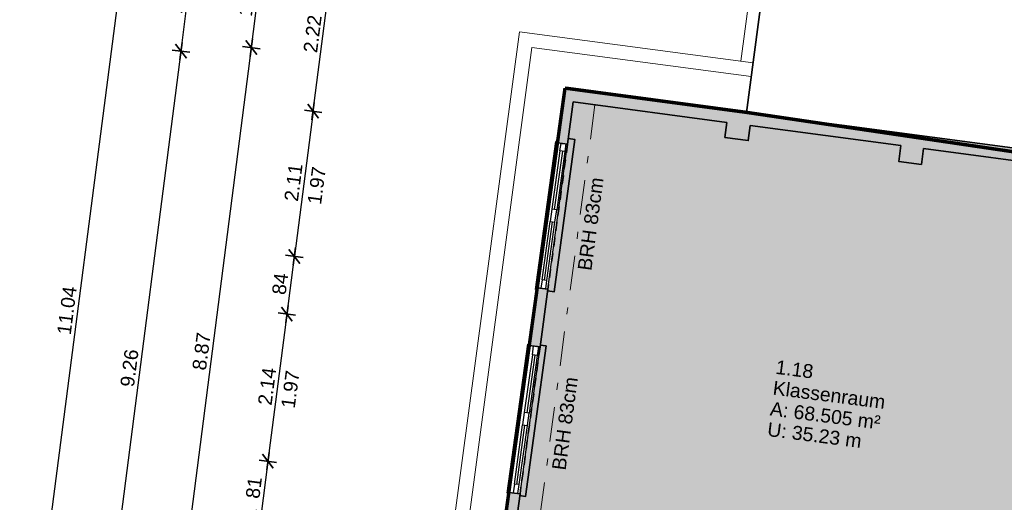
# Model space of a CAD drawing. Header units: metres. Extents: x 344109.8 to 344204.8, y 5709458.9 to 5709547.2.
# Tile 3 of 38: x 344120 to 344134.2, y 5709484.3 to 5709491.3. Entities that reach past the tile are written whole.
import ezdxf
from ezdxf.enums import TextEntityAlignment as Align

# ---------------------------------------------------------------- set-up
doc = ezdxf.new("R2010")
doc.units = ezdxf.units.M
for name, pattern in [('AUSGEZOGEN', [0]), ('DASHDOT', [1, 0.5, -0.25, 0, -0.25]), ('DASHED', [19.05, 12.7, -6.35])]:
    doc.linetypes.add(name, pattern=pattern)
doc.layers.add('Bemassung', color=7, linetype='Continuous')
doc.layers.add('Polygonflächen', color=7, linetype='Continuous')
doc.layers.add('BGF', color=2, linetype='Continuous', plot=False)
for name, color, linetype, lineweight in [('Dach', 6, 'AUSGEZOGEN', 13), ('Decke', 7, 'DASHDOT', 18), ('Fenster', 7, 'AUSGEZOGEN', 25), ('Schraffur', 8, 'Continuous', 25), ('Text', 7, 'Continuous', 13), ('Wand', 7, 'AUSGEZOGEN', 35)]:
    doc.layers.add(name, color=color, linetype=linetype, lineweight=lineweight)
doc.styles.get("Standard").update_dxf_attribs({"font": 'arial.ttf'})
doc.dimstyles.new('1', dxfattribs={"dimtxt": 0.2, "dimasz": 0.005, "dimexe": 0.08, "dimexo": 0, "dimgap": 0.05, "dimtad": 3, "dimzin": 3, "dimdsep": 46, "dimtxsty": 'Standard', "dimblk": '1000hands_BEMPFEIL', "dimcen": 1, "dimdle": 0.08, "dimse1": 1, "dimse2": 1, "dimclre": 256, "dimazin": 2, "dimtfac": 1, "dimtix": 1, "dimtmove": 2, "dimatfit": 3, "dimldrblk": '1000hands_BEMPFEIL', "dimfxl": 1, "dimtolj": 1, "dimtzin": 0, "dimarcsym": 0})
doc.dimstyles.new('Copy of 1', dxfattribs={"dimtxt": 0.2, "dimasz": 0.005, "dimexe": 0.08, "dimexo": 0, "dimgap": 0.05, "dimtad": 3, "dimdec": 0, "dimlfac": 100, "dimzin": 3, "dimdsep": 46, "dimtxsty": 'Standard', "dimblk": '1000hands_BEMPFEIL', "dimcen": 1, "dimdle": 0.08, "dimse1": 1, "dimse2": 1, "dimclre": 256, "dimazin": 2, "dimtfac": 1, "dimtdec": 0, "dimtix": 1, "dimtmove": 2, "dimatfit": 3, "dimldrblk": '1000hands_BEMPFEIL', "dimfxl": 1, "dimtolj": 1, "dimtzin": 0, "dimarcsym": 0})

# ---------------------------------------------------------------- blocks, each defined once
blk = doc.blocks.new('1000hands_BEMPFEIL')
at = {"color": 0}
for p, q in [((-25.4, 0), (25.4, 0)), ((-18, -18), (18, 18)), ((0, -25.4), (0, 25.4))]:
    blk.add_line(p, q, dxfattribs=at)
blk = doc.blocks.new('*D97')
at = {"layer": 'Bemassung', "color": 0, "lineweight": -2, "transparency": 16777216}
blk.add_line((344136.47, 5709496.544), (344131.291, 5709497.212), dxfattribs=at)
at = {"layer": 'Defpoints', "color": 0, "transparency": 16777216}
for p in [(344131.286, 5709497.213), (344130.443, 5709490.684, 0), (344135.708, 5709490.602)]:
    blk.add_point(p, dxfattribs=at)
at = {"layer": 'Bemassung', "color": 0, "lineweight": -2, "transparency": 16777216, "xscale": 0.005, "yscale": 0.005, "zscale": 0.005}
for p, rotation in [((344131.286, 5709497.213), 172.6453569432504), ((344136.475, 5709496.543), 352.6453569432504)]:
    blk.add_blockref('1000hands_BEMPFEIL', p, dxfattribs=dict(at, rotation=rotation))
at = {"layer": 'Bemassung', "color": 0, "transparency": 16777216, "insert": (344133.9, 5709497.029), "char_height": 0.2, "attachment_point": 5, "rotation": 352.6454}
blk.add_mtext('\\A1;5.23', dxfattribs=at)
blk = doc.blocks.new('*D98')
at = {"layer": 'Bemassung', "color": 0, "lineweight": -2, "transparency": 16777216}
blk.add_line((344131.281, 5709497.214), (344128.848, 5709497.528), dxfattribs=at)
at = {"layer": 'Defpoints', "color": 0, "transparency": 16777216}
for p in [(344128.843, 5709497.528), (344130.443, 5709490.684, 0), (344127.909, 5709490.296, 0)]:
    blk.add_point(p, dxfattribs=at)
at = {"layer": 'Bemassung', "color": 0, "lineweight": -2, "transparency": 16777216, "xscale": 0.005, "yscale": 0.005, "zscale": 0.005}
for p, rotation in [((344128.843, 5709497.528), 172.6453569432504), ((344131.286, 5709497.213), 352.6453569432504)]:
    blk.add_blockref('1000hands_BEMPFEIL', p, dxfattribs=dict(at, rotation=rotation))
at = {"layer": 'Bemassung', "color": 0, "transparency": 16777216, "insert": (344130.084, 5709497.522), "char_height": 0.2, "attachment_point": 5, "rotation": 352.6454}
blk.add_mtext('\\A1;2.46', dxfattribs=at)
blk = doc.blocks.new('*D103')
at = {"layer": 'Bemassung', "color": 0, "lineweight": -2, "transparency": 16777216}
blk.add_line((344136.475, 5709497.576), (344129.122, 5709498.525), dxfattribs=at)
at = {"layer": 'Defpoints', "color": 0, "transparency": 16777216}
for p in [(344129.117, 5709498.525), (344128.029, 5709490.098, 0), (344135.358, 5709488.887, 0)]:
    blk.add_point(p, dxfattribs=at)
at = {"layer": 'Bemassung', "color": 0, "lineweight": -2, "transparency": 16777216, "xscale": 0.005, "yscale": 0.005, "zscale": 0.005}
for p, rotation in [((344129.117, 5709498.525), 172.6453569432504), ((344136.48, 5709497.575), 352.6453569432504)]:
    blk.add_blockref('1000hands_BEMPFEIL', p, dxfattribs=dict(at, rotation=rotation))
at = {"layer": 'Bemassung', "color": 0, "transparency": 16777216, "insert": (344132.817, 5709498.199), "char_height": 0.2, "attachment_point": 5, "rotation": 352.6454}
blk.add_mtext('\\A1;7.42', dxfattribs=at)
blk = doc.blocks.new('*D104')
at = {"layer": 'Bemassung', "color": 0, "lineweight": -2, "transparency": 16777216}
for p, q in [((344128.969, 5709498.544), (344128.964, 5709498.545)), ((344129.117, 5709498.525), (344128.974, 5709498.544)), ((344129.122, 5709498.525), (344129.127, 5709498.524))]:
    blk.add_line(p, q, dxfattribs=at)
at = {"layer": 'Defpoints', "color": 0, "transparency": 16777216}
for p in [(344128.974, 5709498.544), (344127.909, 5709490.296, 0), (344128.029, 5709490.098, 0)]:
    blk.add_point(p, dxfattribs=at)
at = {"layer": 'Bemassung', "color": 0, "lineweight": -2, "transparency": 16777216, "xscale": 0.005, "yscale": 0.005, "zscale": 0.005}
for p, rotation in [((344128.974, 5709498.544), 352.6453569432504), ((344129.117, 5709498.525), 172.6453569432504)]:
    blk.add_blockref('1000hands_BEMPFEIL', p, dxfattribs=dict(at, rotation=rotation))
at = {"layer": 'Bemassung', "color": 0, "transparency": 16777216, "insert": (344129.065, 5709498.684), "char_height": 0.2, "attachment_point": 5, "rotation": 352.6454}
blk.add_mtext('\\A1;14', dxfattribs=at)
blk = doc.blocks.new('*D108')
at = {"layer": 'Bemassung', "color": 0, "lineweight": -2, "transparency": 16777216}
blk.add_line((344136.603, 5709498.567), (344129.107, 5709499.535), dxfattribs=at)
at = {"layer": 'Defpoints', "color": 0, "transparency": 16777216}
for p in [(344129.102, 5709499.535), (344127.909, 5709490.296, 0), (344135.358, 5709488.887, 0)]:
    blk.add_point(p, dxfattribs=at)
at = {"layer": 'Bemassung', "color": 0, "lineweight": -2, "transparency": 16777216, "xscale": 0.005, "yscale": 0.005, "zscale": 0.005}
for p, rotation in [((344129.102, 5709499.535), 172.6453569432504), ((344136.608, 5709498.567), 352.6453569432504)]:
    blk.add_blockref('1000hands_BEMPFEIL', p, dxfattribs=dict(at, rotation=rotation))
at = {"layer": 'Bemassung', "color": 0, "transparency": 16777216, "insert": (344132.874, 5709499.202), "char_height": 0.2, "attachment_point": 5, "rotation": 352.6454}
blk.add_mtext('\\A1;7.57', dxfattribs=at)
blk = doc.blocks.new('*D12')
at = {"layer": 'Bemassung', "color": 0, "lineweight": -2, "transparency": 16777216}
blk.add_line((344124.276, 5709489.967), (344124.559, 5709492.154), dxfattribs=at)
at = {"layer": 'Defpoints', "color": 0, "transparency": 16777216}
for p in [(344124.559, 5709492.159), (344130.537, 5709491.387, 0), (344127.8, 5709489.507, 0)]:
    blk.add_point(p, dxfattribs=at)
at = {"layer": 'Bemassung', "color": 0, "lineweight": -2, "transparency": 16777216, "xscale": 0.005, "yscale": 0.005, "zscale": 0.005}
for p, rotation in [((344124.559, 5709492.159), 82.6453569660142), ((344124.276, 5709489.962), 262.6453569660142)]:
    blk.add_blockref('1000hands_BEMPFEIL', p, dxfattribs=dict(at, rotation=rotation))
at = {"layer": 'Bemassung', "color": 0, "transparency": 16777216, "insert": (344124.268, 5709491.079), "char_height": 0.2, "attachment_point": 5, "rotation": 82.6454}
blk.add_mtext('\\A1;2.22', dxfattribs=at)
blk = doc.blocks.new('*D129')
at = {"layer": 'Bemassung', "color": 0, "lineweight": -2, "transparency": 16777216}
blk.add_line((344124.275, 5709489.957), (344124.006, 5709487.874), dxfattribs=at)
at = {"layer": 'Defpoints', "color": 0, "transparency": 16777216}
for p in [(344127.8, 5709489.507, 0), (344124.006, 5709487.869), (344127.509, 5709487.417, 0)]:
    blk.add_point(p, dxfattribs=at)
at = {"layer": 'Bemassung', "color": 0, "lineweight": -2, "transparency": 16777216, "xscale": 0.005, "yscale": 0.005, "zscale": 0.005}
for p, rotation in [((344124.276, 5709489.962), 82.6453569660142), ((344124.006, 5709487.869), 262.6453569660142)]:
    blk.add_blockref('1000hands_BEMPFEIL', p, dxfattribs=dict(at, rotation=rotation))
at = {"layer": 'Bemassung', "color": 0, "transparency": 16777216, "insert": (344123.992, 5709488.935), "char_height": 0.2, "attachment_point": 5, "rotation": 82.6454}
blk.add_mtext('\\A1;2.11', dxfattribs=at)
blk = doc.blocks.new('*D130')
at = {"layer": 'Bemassung', "color": 0, "lineweight": -2, "transparency": 16777216}
blk.add_line((344124.005, 5709487.864), (344123.899, 5709487.041), dxfattribs=at)
at = {"layer": 'Defpoints', "color": 0, "transparency": 16777216}
for p in [(344127.509, 5709487.417, 0), (344123.898, 5709487.036), (344127.394, 5709486.585, 0)]:
    blk.add_point(p, dxfattribs=at)
at = {"layer": 'Bemassung', "color": 0, "lineweight": -2, "transparency": 16777216, "xscale": 0.005, "yscale": 0.005, "zscale": 0.005}
for p, rotation in [((344124.006, 5709487.869), 82.6453569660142), ((344123.898, 5709487.036), 262.6453569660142)]:
    blk.add_blockref('1000hands_BEMPFEIL', p, dxfattribs=dict(at, rotation=rotation))
at = {"layer": 'Bemassung', "color": 0, "transparency": 16777216, "insert": (344123.801, 5709487.472), "char_height": 0.2, "attachment_point": 5, "rotation": 82.6454}
blk.add_mtext('\\A1;84', dxfattribs=at)
blk = doc.blocks.new('*D244')
at = {"layer": 'Bemassung', "color": 0, "lineweight": -2, "transparency": 16777216}
blk.add_line((344123.898, 5709487.031), (344123.625, 5709484.919), dxfattribs=at)
at = {"layer": 'Defpoints', "color": 0, "transparency": 16777216}
for p in [(344127.394, 5709486.585, 0), (344123.624, 5709484.914), (344127.099, 5709484.465, 0)]:
    blk.add_point(p, dxfattribs=at)
at = {"layer": 'Bemassung', "color": 0, "lineweight": -2, "transparency": 16777216, "xscale": 0.005, "yscale": 0.005, "zscale": 0.005}
for p, rotation in [((344123.898, 5709487.036), 82.6453569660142), ((344123.624, 5709484.914), 262.6453569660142)]:
    blk.add_blockref('1000hands_BEMPFEIL', p, dxfattribs=dict(at, rotation=rotation))
at = {"layer": 'Bemassung', "color": 0, "transparency": 16777216, "insert": (344123.612, 5709485.994), "char_height": 0.2, "attachment_point": 5, "rotation": 82.6454}
blk.add_mtext('\\A1;2.14', dxfattribs=at)
blk = doc.blocks.new('*D245')
at = {"layer": 'Bemassung', "color": 0, "lineweight": -2, "transparency": 16777216}
blk.add_line((344123.624, 5709484.909), (344123.521, 5709484.116), dxfattribs=at)
at = {"layer": 'Defpoints', "color": 0, "transparency": 16777216}
for p in [(344127.099, 5709484.465, 0), (344123.521, 5709484.111), (344126.988, 5709483.663, 0)]:
    blk.add_point(p, dxfattribs=at)
at = {"layer": 'Bemassung', "color": 0, "lineweight": -2, "transparency": 16777216, "xscale": 0.005, "yscale": 0.005, "zscale": 0.005}
for p, rotation in [((344123.624, 5709484.914), 82.6453569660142), ((344123.521, 5709484.111), 262.6453569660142)]:
    blk.add_blockref('1000hands_BEMPFEIL', p, dxfattribs=dict(at, rotation=rotation))
at = {"layer": 'Bemassung', "color": 0, "transparency": 16777216, "insert": (344123.422, 5709484.532), "char_height": 0.2, "attachment_point": 5, "rotation": 82.6454}
blk.add_mtext('\\A1;81', dxfattribs=at)
blk = doc.blocks.new('*D33')
at = {"layer": 'Bemassung', "color": 0, "lineweight": -2, "transparency": 16777216}
blk.add_line((344123.387, 5709490.885), (344123.567, 5709492.282), dxfattribs=at)
at = {"layer": 'Defpoints', "color": 0, "transparency": 16777216}
for p in [(344123.568, 5709492.287), (344130.537, 5709491.387, 0), (344127.909, 5709490.296, 0)]:
    blk.add_point(p, dxfattribs=at)
at = {"layer": 'Bemassung', "color": 0, "lineweight": -2, "transparency": 16777216, "xscale": 0.005, "yscale": 0.005, "zscale": 0.005}
for p, rotation in [((344123.568, 5709492.287), 82.6453569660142), ((344123.386, 5709490.88), 262.6453569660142)]:
    blk.add_blockref('1000hands_BEMPFEIL', p, dxfattribs=dict(at, rotation=rotation))
at = {"layer": 'Bemassung', "color": 0, "transparency": 16777216, "insert": (344123.328, 5709491.603), "char_height": 0.2, "attachment_point": 5, "rotation": 82.6454}
blk.add_mtext('\\A1;1.42', dxfattribs=at)
blk = doc.blocks.new('*D34')
at = {"layer": 'Bemassung', "color": 0, "lineweight": -2, "transparency": 16777216}
blk.add_line((344122.372, 5709490.834), (344122.575, 5709492.41), dxfattribs=at)
at = {"layer": 'Defpoints', "color": 0, "transparency": 16777216}
for p in [(344122.576, 5709492.415), (344130.537, 5709491.387, 0), (344128.029, 5709490.098, 0)]:
    blk.add_point(p, dxfattribs=at)
at = {"layer": 'Bemassung', "color": 0, "lineweight": -2, "transparency": 16777216, "xscale": 0.005, "yscale": 0.005, "zscale": 0.005}
for p, rotation in [((344122.576, 5709492.415), 82.6453569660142), ((344122.371, 5709490.829), 262.6453569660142)]:
    blk.add_blockref('1000hands_BEMPFEIL', p, dxfattribs=dict(at, rotation=rotation))
at = {"layer": 'Bemassung', "color": 0, "transparency": 16777216, "insert": (344122.323, 5709491.641), "char_height": 0.2, "attachment_point": 5, "rotation": 82.6454}
blk.add_mtext('\\A1;1.60', dxfattribs=at)
blk = doc.blocks.new('*D248')
at = {"layer": 'Bemassung', "color": 0, "lineweight": -2, "transparency": 16777216}
blk.add_line((344122.37, 5709490.824), (344121.187, 5709481.653), dxfattribs=at)
at = {"layer": 'Defpoints', "color": 0, "transparency": 16777216}
for p in [(344128.029, 5709490.098, 0), (344121.186, 5709481.648), (344126.783, 5709480.925, 0)]:
    blk.add_point(p, dxfattribs=at)
at = {"layer": 'Bemassung', "color": 0, "lineweight": -2, "transparency": 16777216, "xscale": 0.005, "yscale": 0.005, "zscale": 0.005}
for p, rotation in [((344122.371, 5709490.829), 82.6453569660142), ((344121.186, 5709481.648), 262.6453569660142)]:
    blk.add_blockref('1000hands_BEMPFEIL', p, dxfattribs=dict(at, rotation=rotation))
at = {"layer": 'Bemassung', "color": 0, "transparency": 16777216, "insert": (344121.628, 5709486.258), "char_height": 0.2, "attachment_point": 5, "rotation": 82.6454}
blk.add_mtext('\\A1;9.26', dxfattribs=at)
blk = doc.blocks.new('*D265')
at = {"layer": 'Bemassung', "color": 0, "lineweight": -2, "transparency": 16777216}
blk.add_line((344123.385, 5709490.875), (344122.251, 5709482.084), dxfattribs=at)
at = {"layer": 'Defpoints', "color": 0, "transparency": 16777216}
for p in [(344127.909, 5709490.296, 0), (344122.25, 5709482.079), (344126.859, 5709481.484)]:
    blk.add_point(p, dxfattribs=at)
at = {"layer": 'Bemassung', "color": 0, "lineweight": -2, "transparency": 16777216, "xscale": 0.005, "yscale": 0.005, "zscale": 0.005}
for p, rotation in [((344123.386, 5709490.88), 82.6453569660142), ((344122.25, 5709482.079), 262.6453569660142)]:
    blk.add_blockref('1000hands_BEMPFEIL', p, dxfattribs=dict(at, rotation=rotation))
at = {"layer": 'Bemassung', "color": 0, "transparency": 16777216, "insert": (344122.667, 5709486.499), "char_height": 0.2, "attachment_point": 5, "rotation": 82.6454}
blk.add_mtext('\\A1;8.87', dxfattribs=at)
blk = doc.blocks.new('*D42')
at = {"layer": 'Bemassung', "color": 0, "lineweight": -2, "transparency": 16777216}
blk.add_line((344121.583, 5709492.538), (344120.171, 5709481.598), dxfattribs=at)
at = {"layer": 'Defpoints', "color": 0, "transparency": 16777216}
for p in [(344130.537, 5709491.387, 0), (344120.171, 5709481.594), (344126.585, 5709480.766, 0)]:
    blk.add_point(p, dxfattribs=at)
at = {"layer": 'Bemassung', "color": 0, "lineweight": -2, "transparency": 16777216, "xscale": 0.005, "yscale": 0.005, "zscale": 0.005}
for p, rotation in [((344121.584, 5709492.543), 82.6453569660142), ((344120.171, 5709481.594), 262.6453569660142)]:
    blk.add_blockref('1000hands_BEMPFEIL', p, dxfattribs=dict(at, rotation=rotation))
at = {"layer": 'Bemassung', "color": 0, "transparency": 16777216, "insert": (344120.727, 5709487.088), "char_height": 0.2, "attachment_point": 5, "rotation": 82.6454}
blk.add_mtext('\\A1;11.04', dxfattribs=at)
blk = doc.blocks.new('*D272')
at = {"layer": 'Bemassung', "color": 0, "lineweight": -2, "transparency": 16777216}
blk.add_line((344136.345, 5709495.576), (344128.723, 5709496.56), dxfattribs=at)
at = {"layer": 'Defpoints', "color": 0, "transparency": 16777216}
for p in [(344128.718, 5709496.56), (344135.708, 5709490.602), (344127.909, 5709490.296, 0)]:
    blk.add_point(p, dxfattribs=at)
at = {"layer": 'Bemassung', "color": 0, "lineweight": -2, "transparency": 16777216, "xscale": 0.005, "yscale": 0.005, "zscale": 0.005}
for p, rotation in [((344128.718, 5709496.56), 172.6453569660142), ((344136.35, 5709495.575), 352.6453569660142)]:
    blk.add_blockref('1000hands_BEMPFEIL', p, dxfattribs=dict(at, rotation=rotation))
at = {"layer": 'Bemassung', "color": 0, "transparency": 16777216, "insert": (344132.553, 5709496.218), "char_height": 0.2, "attachment_point": 5, "rotation": 352.6454}
blk.add_mtext('\\A1;7.70', dxfattribs=at)

msp = doc.modelspace()

# ---------------------------------------------------------------- hatches: boundary and pattern name
at = {"layer": 'Polygonflächen'}
h = msp.add_hatch(color=134, dxfattribs=at)
h.dxf.hatch_style = 1
h.paths.add_polyline_path([(344135.358, 5709488.887), (344135.061, 5709488.927), (344135.091, 5709489.155), (344133.079, 5709489.424), (344133.049, 5709489.196), (344132.722, 5709489.239), (344132.752, 5709489.467), (344130.581, 5709489.757), (344130.552, 5709489.539), (344130.215, 5709489.584), (344130.244, 5709489.802), (344128.028, 5709490.099), (344127.946, 5709489.486), (344127.662, 5709487.396), (344127.549, 5709486.563), (344127.261, 5709484.443), (344127.152, 5709483.64), (344126.864, 5709481.52), (344126.859, 5709481.484), (344126.783, 5709480.925), (344127.912, 5709480.769), (344128.997, 5709480.618), (344129.027, 5709480.84), (344129.354, 5709480.796), (344129.323, 5709480.568), (344129.337, 5709480.566), (344131.466, 5709480.271), (344131.472, 5709480.314), (344131.498, 5709480.31), (344131.524, 5709480.501), (344131.841, 5709480.459), (344131.811, 5709480.233), (344131.845, 5709480.228), (344132.974, 5709480.071), (344134.02, 5709479.926), (344134.106, 5709480.57), (344134.244, 5709480.551)])
at = {"layer": 'Schraffur'}
h = msp.add_hatch(color=256, dxfattribs=at)
h.dxf.hatch_style = 1
h.paths.add_polyline_path([(344135.531, 5709489.277), (344130.526, 5709489.946), (344127.909, 5709490.296), (344127.8, 5709489.507), (344127.946, 5709489.486), (344128.029, 5709490.098), (344130.244, 5709489.802), (344130.215, 5709489.584), (344130.552, 5709489.539), (344130.581, 5709489.757), (344132.752, 5709489.467), (344132.722, 5709489.239), (344133.049, 5709489.196), (344133.079, 5709489.424), (344135.091, 5709489.155), (344135.061, 5709488.927), (344135.358, 5709488.887), (344135.21, 5709487.777), (344135.329, 5709487.761)])
h = msp.add_hatch(color=256, dxfattribs=at)
h.dxf.hatch_style = 1
h.paths.add_polyline_path([(344127.662, 5709487.396), (344127.509, 5709487.417), (344127.394, 5709486.585), (344127.549, 5709486.563)])
h = msp.add_hatch(color=256, dxfattribs=at)
h.dxf.hatch_style = 1
h.paths.add_polyline_path([(344127.261, 5709484.443), (344127.099, 5709484.465), (344126.988, 5709483.663), (344127.152, 5709483.64)])

# ---------------------------------------------------------------- linework, layer by layer
at = {"layer": 'BGF', "const_width": 0.05, "elevation": 0}
for points in [[(344127.909, 5709490.296), (344127.8, 5709489.507), (344127.509, 5709487.417), (344127.396, 5709486.601), (344127.394, 5709486.585), (344127.099, 5709484.465), (344126.988, 5709483.663), (344126.691, 5709481.529), (344126.585, 5709480.766), (344126.535, 5709480.403), (344124.724, 5709480.653), (344124.718, 5709480.613), (344124.758, 5709480.608), (344124.569, 5709479.191), (344132.915, 5709478.075), (344133.151, 5709479.846), (344134.171, 5709479.703), (344134.238, 5709480.204), (344134.496, 5709480.17)], [(344135.522, 5709489.208), (344130.526, 5709489.946), (344127.909, 5709490.296)]]:
    msp.add_lwpolyline(points, dxfattribs=at)
at = {"layer": 'Dach', "elevation": 0}
for points in [[(344130.443, 5709490.684), (344130.755, 5709493.023)], [(344125.781, 5709480.108), (344127.251, 5709491.11)], [(344130.621, 5709490.66), (344127.251, 5709491.11)], [(344126.017, 5709480.288), (344127.433, 5709490.884)], [(344130.595, 5709490.462), (344127.433, 5709490.884)]]:
    msp.add_lwpolyline(points, dxfattribs=at)
at = {"layer": 'Decke', "elevation": 0}
msp.add_lwpolyline([(344128.341, 5709490.057), (344127.115, 5709480.879)], dxfattribs=at)
at = {"layer": 'Fenster', "elevation": 0}
for points in [[(344127.852, 5709489.499), (344127.921, 5709489.49), (344127.906, 5709489.381), (344127.836, 5709489.391)], [(344127.695, 5709488.37), (344127.764, 5709488.361), (344127.789, 5709488.539), (344127.719, 5709488.549)], [(344127.562, 5709487.41), (344127.631, 5709487.4), (344127.647, 5709487.519), (344127.578, 5709487.529)], [(344127.456, 5709486.576), (344127.525, 5709486.566), (344127.507, 5709486.438), (344127.438, 5709486.448)], [(344127.298, 5709485.437), (344127.367, 5709485.428), (344127.391, 5709485.606), (344127.322, 5709485.615)], [(344127.161, 5709484.457), (344127.23, 5709484.447), (344127.248, 5709484.576), (344127.179, 5709484.585)]]:
    msp.add_lwpolyline(points, close=True, dxfattribs=at)
for points in [[(344127.836, 5709489.391), (344127.72, 5709488.549)], [(344127.871, 5709489.386), (344127.754, 5709488.544)], [(344127.906, 5709489.381), (344127.789, 5709488.539)], [(344127.578, 5709487.529), (344127.695, 5709488.37)], [(344127.613, 5709487.524), (344127.73, 5709488.366)], [(344127.647, 5709487.519), (344127.764, 5709488.361)], [(344127.438, 5709486.448), (344127.322, 5709485.615)], [(344127.472, 5709486.443), (344127.357, 5709485.61)], [(344127.507, 5709486.438), (344127.391, 5709485.606)], [(344127.179, 5709484.585), (344127.298, 5709485.437)], [(344127.214, 5709484.58), (344127.332, 5709485.433)], [(344127.248, 5709484.576), (344127.367, 5709485.428)]]:
    msp.add_lwpolyline(points, dxfattribs=at)
at = {"layer": 'Polygonflächen'}
msp.add_lwpolyline([(344127.152, 5709483.64), (344127.261, 5709484.443), (344127.549, 5709486.563), (344127.662, 5709487.396), (344127.946, 5709489.486), (344128.028, 5709490.099), (344130.244, 5709489.802), (344130.215, 5709489.584), (344130.552, 5709489.539), (344130.581, 5709489.757), (344132.752, 5709489.467), (344132.722, 5709489.239), (344133.049, 5709489.196), (344133.079, 5709489.424), (344135.091, 5709489.155)], dxfattribs=at)
at = {"layer": 'Wand'}
for q in [(344130.934, 5709492.999, 0), (344135.531, 5709489.277, 0)]:
    msp.add_line((344130.526, 5709489.946, 0), q, dxfattribs=at)
at = {"layer": 'Wand', "elevation": 0}
for points in [[(344127.909, 5709490.296), (344127.8, 5709489.507)], [(344130.526, 5709489.946), (344127.909, 5709490.296)], [(344128.029, 5709490.098), (344127.946, 5709489.486)], [(344130.244, 5709489.802), (344128.029, 5709490.098)], [(344130.581, 5709489.757), (344130.552, 5709489.539), (344130.215, 5709489.584), (344130.244, 5709489.802)], [(344132.752, 5709489.467), (344130.581, 5709489.757)], [(344127.779, 5709489.526), (344127.482, 5709487.389)], [(344127.659, 5709487.37), (344127.751, 5709487.357), (344128.05, 5709489.557), (344127.957, 5709489.57)], [(344127.8, 5709489.507), (344127.946, 5709489.486)], [(344133.079, 5709489.424), (344133.049, 5709489.196), (344132.722, 5709489.239), (344132.752, 5709489.467)], [(344135.091, 5709489.155), (344133.079, 5709489.424)], [(344127.509, 5709487.417), (344127.394, 5709486.585)], [(344127.662, 5709487.396), (344127.509, 5709487.417)], [(344127.662, 5709487.396), (344127.549, 5709486.563)], [(344127.373, 5709486.604), (344127.074, 5709484.454)], [(344127.251, 5709484.418), (344127.34, 5709484.406), (344127.635, 5709486.576), (344127.552, 5709486.587)], [(344127.394, 5709486.585), (344127.549, 5709486.563)], [(344127.099, 5709484.465), (344126.988, 5709483.663)], [(344127.099, 5709484.465), (344127.261, 5709484.443)], [(344127.261, 5709484.443), (344127.152, 5709483.64)]]:
    msp.add_lwpolyline(points, dxfattribs=at)
at = {"layer": 'Wand', "linetype": 'DASHED', "ltscale": 0.01, "elevation": 0}
for points in [[(344127.8, 5709489.507), (344127.509, 5709487.417)], [(344127.946, 5709489.486), (344127.662, 5709487.396)], [(344127.394, 5709486.585), (344127.099, 5709484.465)], [(344127.549, 5709486.563), (344127.261, 5709484.443)]]:
    msp.add_lwpolyline(points, dxfattribs=at)
at = {"layer": 'Wand'}
for points in [[(344127.779, 5709489.526), (344127.802, 5709489.523)], [(344127.505, 5709487.385), (344127.482, 5709487.389)], [(344127.373, 5709486.604), (344127.396, 5709486.601)], [(344127.097, 5709484.45), (344127.074, 5709484.454)]]:
    msp.add_lwpolyline(points, dxfattribs=at)

# ---------------------------------------------------------------- texts
at = {"layer": 'Text'}
for s, p in [('1.97', (344124.327, 5709488.891, 0)), ('BRH 83cm', (344128.278, 5709488.337, 0)), ('1.97', (344123.947, 5709485.951, 0)), ('BRH 83cm', (344127.907, 5709485.458, 0))]:
    msp.add_text(s, height=0.2, rotation=82.389, dxfattribs=at).set_placement(p, align=Align.MIDDLE)
for s, p in [('1.18', (344130.937, 5709486.176)), ('Klassenraum', (344130.897, 5709485.876)), ('A: 68.505 m²', (344130.857, 5709485.576)), ('U: 35.23 m', (344130.817, 5709485.279))]:
    msp.add_text(s, height=0.2, rotation=352.6454, dxfattribs=at).set_placement(p)

# ---------------------------------------------------------------- dimensions: what is measured, and where the dimension line sits
at = {"layer": 'Bemassung'}
for base, p1, p2, angle, dimstyle, picture, middle in [((344129.102, 5709499.535), (344135.358, 5709488.887, 0), (344127.909, 5709490.296, 0), 352.6454, '1', '*D108', (344132.874, 5709499.202)), ((344128.974, 5709498.544), (344128.029, 5709490.098, 0), (344127.909, 5709490.296, 0), 352.6454, 'Copy of 1', '*D104', (344129.065, 5709498.684)), ((344129.117, 5709498.525), (344135.358, 5709488.887, 0), (344128.029, 5709490.098, 0), 352.6454, '1', '*D103', (344132.817, 5709498.199)), ((344128.843, 5709497.528), (344130.443, 5709490.684, 0), (344127.909, 5709490.296, 0), 352.6454, '1', '*D98', (344130.084, 5709497.522)), ((344131.286, 5709497.213), (344135.708, 5709490.602), (344130.443, 5709490.684, 0), 352.6454, '1', '*D97', (344133.9, 5709497.029)), ((344128.718, 5709496.56), (344135.708, 5709490.602), (344127.909, 5709490.296, 0), 352.6454, '1', '*D272', (344132.553, 5709496.218)), ((344120.171, 5709481.594), (344130.537, 5709491.387, 0), (344126.585, 5709480.766, 0), 82.6454, '1', '*D42', (344120.727, 5709487.088)), ((344122.576, 5709492.415), (344128.029, 5709490.098, 0), (344130.537, 5709491.387, 0), 82.6454, '1', '*D34', (344122.323, 5709491.641)), ((344123.568, 5709492.287), (344127.909, 5709490.296, 0), (344130.537, 5709491.387, 0), 82.6454, '1', '*D33', (344123.328, 5709491.603)), ((344124.5593, 5709492.1588), (344127.7996, 5709489.5068, 0), (344130.5369, 5709491.3872, 0), 82.6454, '1', '*D12', (344124.2684, 5709491.0794)), ((344122.25, 5709482.079), (344127.909, 5709490.296, 0), (344126.859, 5709481.484), 82.6454, '1', '*D265', (344122.667, 5709486.499)), ((344121.186, 5709481.648), (344128.029, 5709490.098, 0), (344126.783, 5709480.925, 0), 82.6454, '1', '*D248', (344121.628, 5709486.258)), ((344124.006, 5709487.869), (344127.8, 5709489.507, 0), (344127.509, 5709487.417, 0), 82.6454, '1', '*D129', (344123.992, 5709488.935)), ((344123.898, 5709487.036), (344127.509, 5709487.417, 0), (344127.394, 5709486.585, 0), 82.6454, 'Copy of 1', '*D130', (344123.801, 5709487.472)), ((344123.624, 5709484.914), (344127.394, 5709486.585, 0), (344127.099, 5709484.465, 0), 82.6454, '1', '*D244', (344123.612, 5709485.994)), ((344123.521, 5709484.111), (344127.099, 5709484.465, 0), (344126.988, 5709483.663, 0), 82.6454, 'Copy of 1', '*D245', (344123.422, 5709484.532))]:
    dim = msp.add_linear_dim(base=base, p1=p1, p2=p2, angle=angle, dimstyle=dimstyle, dxfattribs=at)
    dim.commit()
    dim.dimension.update_dxf_attribs({"geometry": picture, "text_midpoint": middle})

doc.saveas('drawing.dxf')
